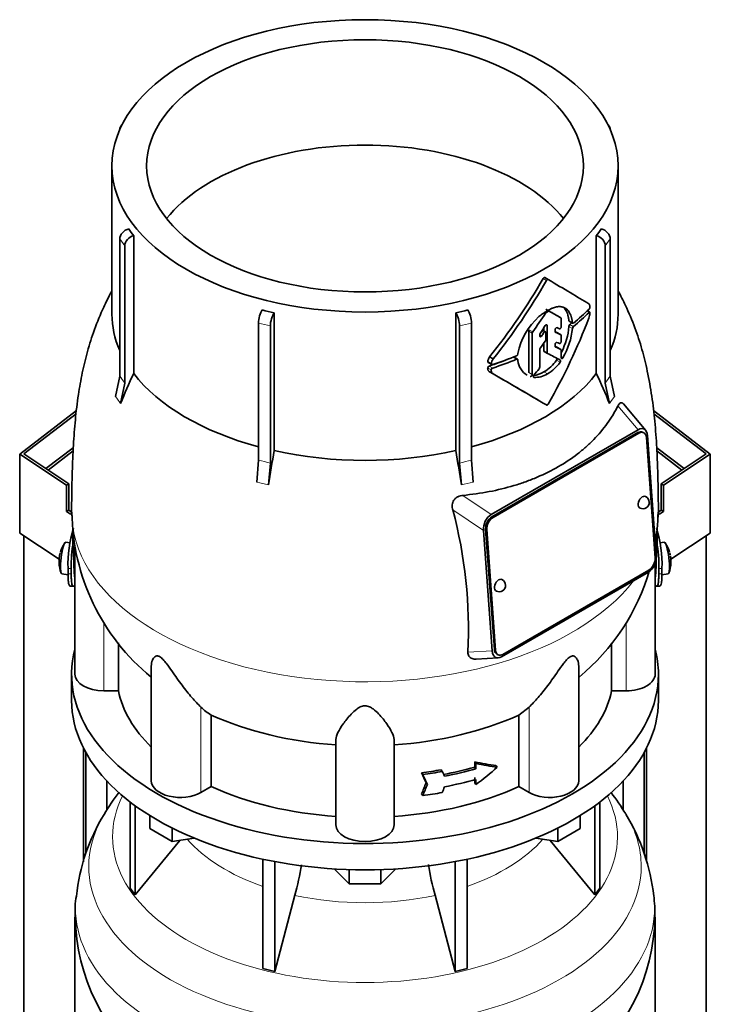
# Model space of a CAD drawing. Header units: millimetres. Extents: x 148 to 904, y -3609 to 2379.
# Tile 10 of 28: x 678 to 892, y -1438 to -1133. Entities that reach past the tile are written whole.
import ezdxf

# ---------------------------------------------------------------- set-up
doc = ezdxf.new("R2010")
doc.units = ezdxf.units.MM
for name, color, linetype in [('M5X8_UNI7687', 7, 'Continuous'), ('MID_134-17', 7, 'Continuous'), ('VSI134_DIFFUSORE', 7, 'Continuous'), ('VSI134_TERMINALE', 7, 'Continuous'), ('VSI134_TESTATA', 7, 'Continuous')]:
    doc.layers.add(name, color=color, linetype=linetype)

# ---------------------------------------------------------------- blocks, each defined once
blk = doc.blocks.new('SE4')
at = {"layer": 'M5X8_UNI7687', "color": 7, "linetype": 'Continuous', "lineweight": 35}
for p, q in [((693.73, -1295.12), (692.42, -1294.99)), ((878.05, -1294.99), (876.75, -1295.12)), ((691.22, -1304.78), (693.14, -1305.07)), ((877.33, -1305.07), (879.26, -1304.78))]:
    blk.add_line(p, q, dxfattribs=at)
for centre, radius, start, end in [((700.33, -1300.93), 10, 144.9873, 163.3043), ((870.14, -1300.93), 10, 16.6957, 35.0127), ((700.33, -1300.93), 10, 166.4722, 175.0433), ((870.14, -1300.93), 10, 11.8797, 13.5278), ((1246.24, -1244.38), 370.34, 188.5064, 188.6141), ((700.33, -1300.93), 10, 182.7249, 201.02), ((870.14, -1300.93), 10, 338.98, 357.2751)]:
    blk.add_arc(centre, radius, start, end, dxfattribs=at)
for centre, major_axis, ratio, start_param, end_param in [((691.82, -1299.89), (0.6, 4.89), 0.169759, 0.004788, 3.136805), ((878.65, -1299.89), (0.6, -4.89), 0.169759, 0.004788, 3.136805), ((698.81, -1298.94), (-7.36, -5.62), 0.747167, 5.690056, 5.839748), ((700.32, -1301.06), (9.94, -1.06), 0.589949, 3.115062, 3.229621), ((700.35, -1300.84), (9.78, -2.08), 0.810411, 3.076577, 3.120069), ((870.12, -1300.84), (-9.78, -2.08), 0.810411, 3.163117, 3.206609), ((870.15, -1301.06), (-9.94, -1.06), 0.589949, 3.053564, 3.168123), ((871.66, -1298.94), (7.36, -5.62), 0.747167, 0.443437, 0.593129)]:
    blk.add_ellipse(centre, major_axis=major_axis, ratio=ratio, start_param=start_param, end_param=end_param, dxfattribs=at)
at = {"layer": 'MID_134-17', "color": 7, "linetype": 'Continuous', "lineweight": 35}
for p, q in [((694.76, -1265.65), (686.28, -1272.15)), ((686.95, -1272.6), (694.72, -1266.64)), ((875.72, -1265.66), (884.2, -1272.15)), ((883.53, -1272.6), (875.77, -1266.65)), ((679.43, -1292.98), (679.43, -3318.23)), ((891.05, -3318.23), (891.05, -1292.98)), ((697.93, -1394.11), (697.93, -1358.83)), ((698.69, -1391.45), (698.69, -1360.24)), ((871.79, -1360.24), (871.79, -1391.68)), ((872.54, -1358.83), (872.54, -1393.9)), ((705.2, -1377.8), (705.2, -1369.01)), ((865.27, -1369.01), (865.27, -1377.98))]:
    blk.add_line(p, q, dxfattribs=at)
at = {"layer": 'VSI134_DIFFUSORE', "color": 7, "linetype": 'Continuous', "lineweight": 35}
for p, q in [((694.24, -1335.85), (694.24, -1344.01)), ((876.24, -1344.01), (876.24, -1335.85)), ((712.41, -1375.51), (712.41, -1402.19)), ((713.94, -1376.66), (713.94, -1404.32)), ((856.53, -1376.66), (856.53, -1404.32)), ((858.07, -1375.51), (858.07, -1402.19)), ((718.48, -1383.77), (718.48, -1379.72)), ((851.99, -1383.77), (851.99, -1379.72)), ((725.42, -1387.78), (718.48, -1383.77)), ((725.42, -1387.78), (725.42, -1383.61)), ((845.05, -1387.78), (845.05, -1383.61)), ((851.99, -1383.77), (845.05, -1387.78)), ((713.94, -1404.32), (727.8, -1387.41)), ((732.25, -1386.72), (725.42, -1387.78)), ((845.05, -1387.78), (838.23, -1386.72)), ((842.67, -1387.41), (856.53, -1404.32)), ((753.54, -1393.26), (753.54, -1427.19)), ((757.24, -1394), (757.24, -1428.07)), ((813.24, -1394), (813.24, -1428.07)), ((816.93, -1393.26), (816.93, -1427.19)), ((780.33, -1400.91), (775.68, -1396.26)), ((780.33, -1400.91), (780.33, -1396.47)), ((794.8, -1396.26), (790.15, -1400.91)), ((790.15, -1400.91), (790.15, -1396.47)), ((790.15, -1400.91), (780.33, -1400.91)), ((712.41, -1402.19), (713.94, -1404.32)), ((856.53, -1404.32), (858.07, -1402.19)), ((757.24, -1428.07), (763.51, -1404.45)), ((806.96, -1404.45), (813.24, -1428.07)), ((695.24, -1411.18), (695.24, -1454.24)), ((875.24, -1454.24), (875.24, -1411.18)), ((753.54, -1427.19), (757.24, -1428.07)), ((813.24, -1428.07), (816.93, -1427.19))]:
    blk.add_line(p, q, dxfattribs=at)
for centre, radius, start, end in [((762.27, -1413.45), 67.21, 142.3973, 149.5669), ((806.64, -1414.78), 69.27, 30.8934, 37.5704), ((754.43, -1410.56), 58.99, 148.1366, 174.2911), ((813.98, -1411.29), 61.16, 6.2043, 31.573), ((673.67, -1380.14), 93.08, 344.857, 350.8326), ((895.49, -1380.35), 91.75, 189.1526, 195.2315), ((720.92, -1409.34), 25.62, 169.5024, 184.1466), ((808.82, -1411.33), 66.35, 0.1222, 5.8811), ((756.15, -1410.24), 60.79, 180.8965, 232.1853), ((814.24, -1410.11), 60.93, 307.7502, 358.9785)]:
    blk.add_arc(centre, radius, start, end, dxfattribs=at)
for centre, major_axis, start_param, end_param in [((785.24, -1335.85), (91, 0), 2.993207, 6.283185), ((785.24, -1335.85), (91, 0), 0, 0.148386), ((785.24, -1344.01), (-91, 0), 0, 3.141593)]:
    blk.add_ellipse(centre, major_axis=major_axis, ratio=0.57735, start_param=start_param, end_param=end_param, dxfattribs=at)
at = {"layer": 'VSI134_DIFFUSORE', "color": 4, "linetype": 'Continuous', "lineweight": 9}
for centre, major_axis, start_param, end_param in [((785.24, -1386.27), (-78.3, 0), 0, 3.425204), ((785.24, -1386.27), (-78.3, 0), 5.999574, 6.283185), ((785.24, -1395.46), (85.67, 0), 2.811924, 6.283185), ((785.24, -1395.46), (85.67, 0), 0, 0.331859), ((785.24, -1371.16), (-61.63, 0), 0.463231, 1.030574), ((785.24, -1371.16), (61.63, 0), 5.252612, 5.819954), ((785.24, -1408.22), (-89.83, 0), 0, 3.20939), ((785.24, -1408.22), (-89.83, 0), 6.215499, 6.283185), ((785.24, -1371.16), (-61.63, 0), 1.210556, 1.931037)]:
    blk.add_ellipse(centre, major_axis=major_axis, ratio=0.57735, start_param=start_param, end_param=end_param, dxfattribs=at)
at = {"layer": 'VSI134_TERMINALE', "color": 7, "linetype": 'Continuous', "lineweight": 35}
for p, q in [((678.14, -1267.63), (695.76, -1254.13)), ((874.72, -1254.13), (892.33, -1267.63)), ((695.63, -1255.19), (679.43, -1267.6)), ((891.05, -1267.6), (874.84, -1255.19)), ((692.67, -1277.28), (678.14, -1267.63)), ((678.14, -1292.12), (678.14, -1267.63)), ((679.43, -1267.6), (693.38, -1276.87)), ((877.1, -1276.87), (891.05, -1267.6)), ((892.33, -1267.63), (877.81, -1277.28)), ((892.33, -1292.12), (892.33, -1267.63)), ((692.67, -1277.28), (693.38, -1276.87)), ((692.67, -1277.28), (692.67, -1285.44)), ((693.38, -1276.87), (693.38, -1285.03)), ((877.1, -1276.87), (877.1, -1285.03)), ((877.1, -1276.87), (877.81, -1277.28)), ((877.81, -1277.28), (877.81, -1285.44)), ((692.67, -1285.44), (693.38, -1285.03)), ((694.24, -1285.61), (693.38, -1285.03)), ((876.23, -1285.61), (877.1, -1285.03)), ((877.1, -1285.03), (877.81, -1285.44)), ((693.94, -1286.29), (692.67, -1285.44)), ((876.53, -1286.29), (877.81, -1285.44)), ((690.36, -1300.24), (678.14, -1292.12)), ((892.33, -1292.12), (880.11, -1300.24)), ((693.14, -1304.72), (693.14, -1303.08)), ((694.13, -1304.8), (694.13, -1303.16)), ((876.35, -1304.8), (876.35, -1303.16)), ((877.34, -1304.72), (877.34, -1303.08)), ((693.74, -1308.55), (694.73, -1308.63)), ((875.74, -1308.63), (876.73, -1308.55))]:
    blk.add_line(p, q, dxfattribs=at)
at = {"layer": 'VSI134_TERMINALE', "color": 4, "linetype": 'Continuous', "lineweight": 9}
for p, q in [((693.14, -1303.08), (694.13, -1303.16)), ((876.35, -1303.16), (877.34, -1303.08)), ((694.13, -1304.8), (693.14, -1304.72)), ((877.34, -1304.72), (876.35, -1304.8))]:
    blk.add_line(p, q, dxfattribs=at)
at = {"layer": 'VSI134_TERMINALE', "color": 7, "linetype": 'Continuous', "lineweight": 35}
for centre, radius, start, end in [((730.18, -1301.74), 37.07, 162.5529, 182.0785), ((838.73, -1301.95), 38.63, 358.3189, 17.0497), ((732.56, -1302.02), 38.45, 169.3374, 181.7029), ((839.47, -1301.81), 36.9, 357.8966, 10.8333)]:
    blk.add_arc(centre, radius, start, end, dxfattribs=at)
for points, knots in [([(693.74, -1308.55), (693.66, -1308.54), (693.6, -1308.5), (693.47, -1308.31), (693.41, -1308.15), (693.34, -1307.83), (693.31, -1307.71), (693.27, -1307.45), (693.23, -1307.16), (693.2, -1306.82), (693.18, -1306.46), (693.17, -1306.26), (693.15, -1305.65), (693.14, -1305.2), (693.14, -1304.72)], [0.3962895, 0.3962895, 0.3962895, 0.3962895, 0.5, 0.5, 0.625, 0.625, 0.6875, 0.6875, 0.75, 0.8125, 0.8125, 0.875, 0.875, 1, 1, 1, 1]), ([(694.13, -1304.8), (694.13, -1305.28), (694.14, -1305.73), (694.16, -1306.33), (694.17, -1306.53), (694.19, -1306.89), (694.21, -1307.06), (694.26, -1307.54), (694.3, -1307.8), (694.4, -1308.23), (694.46, -1308.39), (694.6, -1308.59), (694.68, -1308.64), (694.81, -1308.62), (694.86, -1308.6), (694.96, -1308.53), (695.06, -1308.44), (695.17, -1308.29), (695.22, -1308.21)], [0, 0, 0, 0, 0.125, 0.125, 0.1875, 0.1875, 0.25, 0.25, 0.375, 0.375, 0.5, 0.5, 0.625, 0.625, 0.6875, 0.6875, 0.75, 0.8096651, 0.8096651, 0.8096651, 0.8096651]), ([(875.25, -1308.2), (875.3, -1308.29), (875.36, -1308.36), (875.52, -1308.55), (875.62, -1308.62), (875.79, -1308.64), (875.87, -1308.59), (876.01, -1308.39), (876.07, -1308.23), (876.15, -1307.91), (876.17, -1307.79), (876.21, -1307.53), (876.25, -1307.24), (876.28, -1306.9), (876.3, -1306.54), (876.32, -1306.34), (876.34, -1305.73), (876.35, -1305.28), (876.35, -1304.8)], [0.189779, 0.189779, 0.189779, 0.189779, 0.25, 0.25, 0.375, 0.375, 0.5, 0.5, 0.625, 0.625, 0.6875, 0.6875, 0.75, 0.8125, 0.8125, 0.875, 0.875, 1, 1, 1, 1]), ([(877.34, -1304.72), (877.34, -1305.2), (877.33, -1305.65), (877.31, -1306.25), (877.3, -1306.45), (877.27, -1306.81), (877.26, -1306.98), (877.21, -1307.46), (877.17, -1307.72), (877.06, -1308.15), (877, -1308.31), (876.88, -1308.5), (876.81, -1308.54), (876.74, -1308.55)], [0, 0, 0, 0, 0.125, 0.125, 0.1875, 0.1875, 0.25, 0.25, 0.375, 0.375, 0.5, 0.5, 0.6059848, 0.6059848, 0.6059848, 0.6059848])]:
    blk.add_open_spline(points, degree=3, knots=knots, dxfattribs=at)
at = {"layer": 'VSI134_TESTATA', "color": 7, "linetype": 'Continuous', "lineweight": 35}
for p, q in [((710.12, -1165.1), (709.51, -1165.95)), ((860.97, -1165.95), (860.36, -1165.1)), ((709.18, -1167.04), (709.18, -1167.05)), ((861.3, -1167.05), (861.3, -1167.04)), ((706.74, -1178.26), (706.74, -1224.27)), ((863.74, -1224.27), (863.74, -1178.26)), ((709.18, -1243.47), (709.18, -1200.92)), ((713.5, -1199.93), (713.5, -1242.67)), ((856.97, -1242.67), (856.97, -1199.93)), ((861.3, -1200.92), (861.3, -1243.47)), ((710.71, -1203.05), (710.71, -1245.6)), ((859.77, -1245.6), (859.77, -1203.05)), ((842.06, -1213.52), (841, -1212.91)), ((757.05, -1223.83), (757.05, -1266.57)), ((813.42, -1266.57), (813.42, -1223.83)), ((854.93, -1223.64), (854.19, -1223.21)), ((752.2, -1269.56), (752.2, -1227.01)), ((818.27, -1227.01), (818.27, -1269.56)), ((846.01, -1225.38), (844.94, -1224.77)), ((846.1, -1228.1), (846.1, -1225.61)), ((848.57, -1226.45), (849.64, -1227.07)), ((755.9, -1227.89), (755.9, -1270.44)), ((814.58, -1270.44), (814.58, -1227.89)), ((836.04, -1229.49), (836.04, -1242.35)), ((837.1, -1242.96), (837.1, -1230.1)), ((841.21, -1229.74), (840.24, -1229.18)), ((840.66, -1228.53), (840.66, -1229.43)), ((841.31, -1232.08), (841.31, -1229.97)), ((841.72, -1236.2), (841.72, -1227.79)), ((844.21, -1229.68), (844.21, -1229.1)), ((846.01, -1230.62), (844.94, -1230.01)), ((839.41, -1231.02), (839.41, -1230.6)), ((840.66, -1233.22), (840.66, -1235.58)), ((846.1, -1232.66), (846.1, -1230.85)), ((832.68, -1236.41), (832.67, -1236.59)), ((839.41, -1240.74), (839.41, -1235.2)), ((840.77, -1235.81), (841.83, -1236.42)), ((844.21, -1234.21), (844.21, -1233.64)), ((846.01, -1235.2), (844.94, -1234.58)), ((846.1, -1237.8), (846.1, -1235.42)), ((823.45, -1239.25), (824.55, -1239.89)), ((823.88, -1237.52), (824.98, -1238.15)), ((832.55, -1238.2), (831.48, -1237.58)), ((832.67, -1238.41), (832.68, -1238.59)), ((823.9, -1242.13), (825, -1242.76)), ((707.88, -1249.8), (709.18, -1243.47)), ((710.71, -1245.6), (709.41, -1251.94)), ((861.07, -1251.94), (859.77, -1245.6)), ((861.3, -1243.47), (862.6, -1249.8)), ((872.29, -1260.29), (865.39, -1252.08)), ((824.41, -1286.35), (869.92, -1260.08)), ((871.68, -1261), (871.33, -1260.83)), ((869.85, -1260.99), (824.6, -1287.12)), ((870.2, -1261.16), (824.95, -1287.29)), ((875.22, -1299.84), (872.51, -1262.48)), ((872.87, -1261.92), (875.58, -1299.27)), ((751.66, -1276.33), (752.2, -1269.56)), ((818.27, -1269.56), (818.81, -1276.33)), ((755.9, -1270.44), (755.36, -1277.22)), ((815.12, -1277.22), (814.58, -1270.44)), ((824.67, -1328.66), (821.95, -1291.31)), ((822.66, -1290.89), (825.37, -1328.25)), ((823.01, -1291.06), (825.72, -1328.41)), ((695.24, -1296.51), (695.24, -1335.85)), ((828.03, -1329.74), (873.29, -1303.61)), ((875.24, -1335.85), (875.24, -1301.51)), ((873.12, -1304.23), (827.61, -1330.5)), ((708.77, -1341.04), (708.77, -1326.18)), ((861.71, -1326.22), (861.71, -1341.04)), ((819.71, -1331.23), (826.54, -1330.85)), ((826.2, -1329.73), (826.56, -1329.9)), ((718.96, -1333.45), (718.96, -1368.91)), ((851.51, -1368.91), (851.51, -1333.48)), ((708.77, -1341.04), (704.24, -1341.04)), ((866.24, -1341.04), (861.71, -1341.04)), ((836.15, -1346.08), (832.95, -1348.54)), ((737.53, -1370.74), (737.53, -1348.54)), ((832.95, -1348.54), (832.95, -1370.74)), ((776.24, -1382.61), (776.24, -1356.1)), ((794.24, -1382.61), (794.24, -1356.1)), ((819.26, -1364.7), (819.26, -1363.07)), ((819.26, -1363.07), (819.65, -1363.61)), ((819.26, -1364.7), (819.65, -1365.24)), ((819.65, -1363.61), (819.65, -1365.24)), ((825.86, -1364.22), (826.25, -1364.76)), ((802.77, -1366.48), (803.15, -1367.02)), ((808.83, -1365.51), (809.22, -1366.04)), ((737.53, -1370.74), (734.33, -1372.59)), ((804.2, -1369.54), (804.58, -1370.08)), ((819.26, -1369.6), (819.26, -1367.97)), ((819.26, -1369.6), (819.65, -1370.14)), ((819.65, -1368.5), (819.65, -1370.14)), ((836.15, -1372.59), (832.95, -1370.74)), ((802.77, -1373.01), (803.15, -1373.55))]:
    blk.add_line(p, q, dxfattribs=at)
at = {"layer": 'VSI134_TESTATA', "color": 4, "linetype": 'Continuous', "lineweight": 9}
for p, q in [((710.71, -1203.05), (709.18, -1200.92)), ((861.3, -1200.92), (859.77, -1203.05)), ((841.55, -1213.81), (840.49, -1213.2)), ((854.74, -1223.7), (854.08, -1223.32)), ((755.9, -1227.89), (752.2, -1227.01)), ((818.27, -1227.01), (814.58, -1227.89)), ((846.01, -1225.38), (844.94, -1224.77)), ((849.55, -1226.9), (848.48, -1226.28)), ((837.1, -1230.1), (836.04, -1229.49)), ((837.24, -1229.72), (836.18, -1229.11)), ((840.73, -1229.97), (839.99, -1229.55)), ((841.37, -1227.58), (841.72, -1227.79)), ((845.99, -1230.61), (844.93, -1230)), ((849.55, -1228.65), (848.48, -1228.03)), ((849.85, -1228.06), (848.78, -1227.44)), ((839.41, -1230.68), (840, -1231.02)), ((841.72, -1236.2), (840.66, -1235.58)), ((845.99, -1235.19), (844.93, -1234.58)), ((824.42, -1239.6), (823.32, -1238.96)), ((832.26, -1238.2), (831.2, -1237.59)), ((844.66, -1238.55), (845.72, -1239.16)), ((846.1, -1237.46), (846.63, -1237.76)), ((824.38, -1241.53), (823.28, -1240.89)), ((824.84, -1240.96), (823.73, -1240.33)), ((836.04, -1242.35), (837.1, -1242.96)), ((840.75, -1242.13), (841.81, -1242.74)), ((837.52, -1243.79), (837.64, -1243.86)), ((708.26, -1250.29), (707.88, -1249.8)), ((708.26, -1250.29), (709.41, -1251.94)), ((861.45, -1251.37), (861.07, -1251.94)), ((861.45, -1251.37), (862.6, -1249.8)), ((863.69, -1252.67), (869.92, -1260.08)), ((870.2, -1261.16), (869.85, -1260.99)), ((752.58, -1276.51), (751.66, -1276.33)), ((752.58, -1276.51), (755.36, -1277.22)), ((816.03, -1276.96), (815.12, -1277.22)), ((816.03, -1276.96), (818.81, -1276.33)), ((824.41, -1286.35), (815.6, -1280.43)), ((821.95, -1291.31), (812.47, -1284.94)), ((824.95, -1287.29), (824.6, -1287.12)), ((823.01, -1291.06), (822.66, -1290.89)), ((695.17, -1305.71), (695.24, -1305.72)), ((875.24, -1305.72), (875.3, -1305.71)), ((704.24, -1341.04), (704.24, -1319.77)), ((866.24, -1341.04), (866.24, -1319.82)), ((817.15, -1329.08), (824.67, -1328.66)), ((825.72, -1328.41), (825.37, -1328.25)), ((734.33, -1372.59), (734.33, -1346.08)), ((836.15, -1372.59), (836.15, -1346.08))]:
    blk.add_line(p, q, dxfattribs=at)
at = {"layer": 'VSI134_TESTATA', "color": 7, "linetype": 'Continuous', "lineweight": 35}
for centre, radius, start, end in [((744.13, -1176.34), 38.66, 213.7109, 217.6034), ((826.35, -1176.34), 38.66, 322.3966, 326.2891), ((674.04, -1117.33), 192.09, 321.2685, 330.0618), ((671.88, -1116.11), 195.79, 321.4403, 330.0659), ((854.55, -1221.18), 0.189, 48.4238, 58.9517), ((782.62, -1108.76), 117.87, 255.627, 257.474), ((787.86, -1108.76), 117.87, 282.526, 284.373), ((841.86, -1224.3), 0.701, 121.3426, 147.4783), ((842.25, -1223.55), 0.25, 66.4547, 125.8549), ((849.15, -1223.49), 5.86, 340.0202, 355.9303), ((853.94, -1221.97), 1.05, 319.4362, 2.2381), ((852.66, -1240.25), 20.34, 131.4374, 169.1268), ((836.72, -1229.52), 0.683, 142.6702, 177.4199), ((837.78, -1230.13), 0.685, 142.728, 177.4247), ((840.12, -1230.63), 0.71, 144.7473, 177.5843), ((826.67, -1226.07), 21.91, 333.0686, 354.8481), ((827.79, -1226.68), 21.85, 329.5363, 354.8235), ((849.41, -1228.13), 0.93, 132.5622, 174.2913), ((850.48, -1228.75), 0.927, 132.3786, 174.2656), ((840.57, -1232.05), 0.742, 324.5379, 357.5626), ((840.13, -1235.23), 0.719, 143.3889, 177.4377), ((826.05, -1239.19), 2.74, 142.4032, 175.1746), ((827.19, -1239.83), 2.77, 142.6885, 175.0994), ((831.97, -1236.51), 0.701, 294.3064, 353.4391), ((838.4, -1238.18), 5.74, 184.0787, 240.0861), ((834.42, -1231.28), 12.56, 300.2581, 324.6507), ((835.47, -1231.88), 12.58, 300.2436, 324.5986), ((823.93, -1240.95), 0.65, 107.3621, 174.8958), ((825.03, -1241.59), 0.652, 107.6582, 174.966), ((-298.35, -3186.37), 2244.89, 59.51557, 59.98786), ((836.95, -1236.28), 6.98, 274.5485, 302.9777), ((838.68, -1240.7), 0.729, 320.6246, 357.2202), ((910.89, -1335.46), 218.11, 154.8225, 157.4837), ((-298.87, -3189.7), 2248.03, 59.51593, 60.00441), ((838.02, -1236.95), 6.92, 266.8484, 303.1454), ((659.59, -1335.46), 218.11, 22.5163, 25.1775), ((1383.57, -1371.82), 635.3, 170.4635, 171.43609), ((186.9, -1371.82), 635.3, 8.56391, 9.5365), ((871.39, -1282.59), 2, 0, 64.5303), ((672.42, -1322.09), 144.9, 357.233, 14.8561), ((871.39, -1282.59), 2, 244.5303, 0), ((761.52, -1284.87), 67.2, 180.6698, 230.6116), ((809.25, -1285.02), 66.87, 350.4474, 359.4233), ((809.25, -1285.02), 66.87, 309.3133, 343.8715), ((826.84, -1308.31), 2, 0, 64.5303), ((826.84, -1308.31), 2, 244.5303, 0), ((745.98, -1334.26), 16.6, 225.4083, 239.3884)]:
    blk.add_arc(centre, radius, start, end, dxfattribs=at)
at = {"layer": 'VSI134_TESTATA', "color": 4, "linetype": 'Continuous', "lineweight": 9}
for centre, radius, start, end in [((680.4, -1265.73), 36.39, 33.5892, 37.725), ((890.08, -1265.73), 36.39, 142.275, 146.4108), ((743.43, -1314.4), 45.69, 74.1676, 78.9335), ((827.04, -1314.4), 45.69, 101.0665, 105.8324)]:
    blk.add_arc(centre, radius, start, end, dxfattribs=at)
at = {"layer": 'VSI134_TESTATA', "color": 7, "linetype": 'Continuous', "lineweight": 35}
for major_axis in [(78.5, 0), (67.74, 0)]:
    blk.add_ellipse((785.24, -1178.26), major_axis=major_axis, ratio=0.57735, dxfattribs=at)
for centre, major_axis, ratio, start_param, end_param in [((711.95, -1167.7), (2.44, -1.75), 0.754344, 2.912261, 3.637652), ((858.53, -1167.7), (-2.44, -1.75), 0.754344, 2.645534, 3.370925), ((785.24, -1210.92), (67.74, 0), 0.57735, 0.430765, 2.710827), ((711.95, -1200.26), (-2.44, -1.75), 0.754344, 4.207836, 5.787126), ((858.53, -1200.26), (-2.44, 1.75), 0.754344, 3.637652, 5.216942), ((713.48, -1202.39), (2.44, 1.75), 0.754344, 1.066243, 2.645534), ((857, -1202.39), (2.44, -1.75), 0.754344, 0.496059, 2.075349), ((785.24, -1180.71), (80, -46.83), 0.005973, 0.523921, 0.784455), ((785.24, -1224.27), (78.5, 0), 0.57735, 3.141593, 3.391494), ((753.35, -1225.41), (-0.7, -2.92), 0.31246, 3.786362, 5.365653), ((757.04, -1226.29), (0.7, 2.92), 0.31246, 0.64477, 2.22406), ((813.43, -1226.29), (0.7, -2.92), 0.31246, 0.917533, 2.496823), ((817.13, -1225.41), (-0.7, 2.92), 0.31246, 4.059125, 5.638416), ((785.24, -1190.44), (-59.79, -84.34), 0.630164, 1.551795, 1.620079), ((785.24, -1190.35), (78.5, -44.84), 0.004672, -0.772853, -0.703933), ((785.24, -1190.86), (80, 0), 0.57735, -0.790935, -0.780102), ((785.24, -1190.35), (80, -45.69), 0.004672, -0.773039, -0.705414), ((785.24, -1199.79), (80, 0), 0.57735, -0.630598, -0.518021), ((785.24, -1200.82), (80, -0.05), 0.576906, -0.63021, -0.517581), ((785.24, -1224.27), (-78.5, 0), 0.57735, 2.891692, 3.141593), ((785.24, -1219.9), (56.38, 99), 0.573353, 4.713426, 4.974273), ((785.24, -1200.82), (78.5, -0.05), 0.576906, -0.627228, -0.607942), ((744.44, -1170.56), (84.79, 108.49), 0.813815, 4.796406, 4.817449), ((749.81, -1175.28), (86.01, 97.61), 0.811036, -1.433588, -1.423742), ((743.12, -1171.86), (122.16, -64.34), 0.054855, -0.567828, -0.557381), ((742.31, -1171.38), (124.51, -65.57), 0.054855, -0.582253, -0.558494), ((742.36, -1169.75), (124.46, -65.52), 0.055137, -0.576041, -0.56471), ((750.64, -1178.91), (86.16, 95.92), 0.810489, -1.432045, -1.409969), ((740.89, -1173.4), (125.98, -67.1), 0.048322, -0.576058, -0.564869), ((785.24, -1203.75), (79.99, -43.94), 0.021828, -0.772923, -0.700364), ((741.33, -1175.3), (124.01, -66.26), 0.046433, -0.567944, -0.557578), ((740.48, -1174.81), (126.4, -67.54), 0.046433, -0.582298, -0.558682), ((785.24, -1200.83), (78.5, 0), 0.57735, -1.058237, -0.967486), ((785.24, -1200.83), (80, 0), 0.57735, -1.052994, -0.942461), ((785.24, -1199.78), (80, 0), 0.57735, -1.05245, -0.942461), ((760.39, -1190.83), (87.22, 75.16), 0.800393, -1.357861, -1.335212), ((785.24, -1224.27), (-78.5, 0), 0.57735, 0.41818, 1.136418), ((785.24, -1224.27), (78.5, 0), 0.57735, 5.146767, 5.865006), ((870.04, -1263.54), (-1.29, -2.71), 0.625473, 3.141593, 3.879379), ((870.01, -1263.79), (-1.7, -3.94), 0.585917, 2.297572, 3.808941), ((870.39, -1263.71), (-1.29, -2.71), 0.625473, 2.308583, 3.879379), ((785.24, -1224.27), (-78.5, 0), 0.57735, 1.203578, 1.938015), ((871.39, -1282.59), (0.86, 1.81), 0.625473, 0, 3.141593), ((824.84, -1289.87), (-1.52, -3.76), 0.658311, 3.841252, 5.352621), ((824.78, -1289.67), (1.29, 2.71), 0.625473, 0.737787, 2.308583), ((825.13, -1289.83), (1.29, 2.71), 0.625473, 0.737787, 2.308583), ((785.24, -1331.49), (-27.25, 225.93), 0.384309, 1.346426, 1.410262), ((785.24, -1331.49), (27.25, 225.93), 0.384309, -1.410262, -1.350401), ((872.69, -1300.71), (1.52, 3.76), 0.658311, 3.841252, 5.35262), ((873.1, -1301.06), (-1.29, -2.71), 0.625473, 0.737787, 2.308583), ((826.84, -1308.31), (0.86, 1.81), 0.625473, 0, 3.141593), ((827.52, -1326.79), (1.7, 3.94), 0.585917, 2.297573, 3.808941), ((827.49, -1327.02), (1.29, 2.71), 0.625473, 2.308583, 3.141593), ((827.85, -1327.19), (1.29, 2.71), 0.625473, 2.308583, 3.879379), ((704.24, -1335.85), (9, 0), 0.57735, 3.141593, 4.712389), ((866.24, -1335.85), (-9, 0), 0.57735, 1.570796, 3.141593), ((785.24, -1335.85), (-77, 0), 0.57735, 0.117151, 0.534109), ((785.24, -1335.85), (77, 0), 0.57735, 5.749077, 6.166034), ((785.24, -1313.65), (-77, 0), 0.57735, 0.902549, 1.453645), ((785.24, -1313.65), (77, 0), 0.57735, 4.82954, 5.380636), ((785.24, -1324.82), (77, 0), 0.57735, -1.249874, -1.113116), ((785.24, -1321.01), (76.01, -35.64), 0.345529, -0.95251, -0.854431), ((785.24, -1321.01), (77, -36.1), 0.345529, -0.953344, -0.85654), ((785.24, -1323.19), (77, 0), 0.57735, -1.341157, -1.259355), ((570.38, -1051.57), (312, -556.34), 0.096151, 0.909542, 0.916225), ((785.24, -1323.19), (78, 0), 0.57735, -1.339048, -1.258311), ((567.4, -1047.42), (316.31, -564.02), 0.096151, 0.908896, 0.915487), ((561.84, -1025.8), (323.67, -577.15), 0.09615, 0.884303, 0.887521), ((785.24, -1324.82), (78, 0), 0.57735, -1.248952, -1.113951), ((785.24, -1331.9), (72.18, 51.03), 0.579238, 4.780548, 4.877352), ((727.96, -1368.91), (9, 0), 0.57735, 3.141593, 5.497787), ((785.24, -1335.85), (-77, 0), 0.57735, 0.902549, 1.453645), ((785.24, -1335.85), (77, 0), 0.57735, 4.82954, 5.380636), ((570.38, -1003.12), (-52.46, -635.69), 0.491081, 0.99085, 0.997533), ((567.4, -998.94), (-53.18, -644.47), 0.491081, 0.991587, 0.998179), ((561.8, -1004.38), (-54.41, -659.53), 0.49109, 1.019542, 1.02276), ((785.24, -1328.09), (78, 0), 0.57735, -1.248952, -1.113951), ((842.51, -1368.91), (-9, 0), 0.57735, 0.785398, 3.141593), ((785.24, -1329.72), (78, 0), 0.57735, -1.339048, -1.258311), ((785.24, -1382.61), (9, 0), 0.57735, 3.141593, 6.283185)]:
    blk.add_ellipse(centre, major_axis=major_axis, ratio=ratio, start_param=start_param, end_param=end_param, dxfattribs=at)
at = {"layer": 'VSI134_TESTATA', "color": 4, "linetype": 'Continuous', "lineweight": 9}
for start_param, end_param in [(0.000252, 2.726381), (2.988518, 3.140873)]:
    blk.add_ellipse((785.24, -1285.7), major_axis=(-91, 0), ratio=0.57735, start_param=start_param, end_param=end_param, dxfattribs=at)
at = {"layer": 'VSI134_TESTATA', "color": 7, "linetype": 'Continuous', "lineweight": 35}
for points, knots in [([(840.49, -1213.2), (840.56, -1213.08), (840.65, -1212.99), (840.84, -1212.88), (840.93, -1212.87), (841, -1212.91)], [0, 0, 0, 0, 0.5, 0.5, 1, 1, 1, 1]), ([(842.06, -1213.52), (841.99, -1213.48), (841.9, -1213.49), (841.71, -1213.6), (841.62, -1213.7), (841.55, -1213.81)], [0, 0, 0, 0, 0.5, 0.5, 1, 1, 1, 1]), ([(706.73, -1217.01), (706.59, -1217.27), (705.72, -1218.92), (703.76, -1222.87), (701.27, -1228.86), (699.1, -1235.72), (697.48, -1242.49), (696.23, -1249.6), (695.33, -1257.12), (694.74, -1265.03), (694.42, -1272.86), (694.32, -1278.89), (694.24, -1283.34), (694.24, -1285.51), (694.24, -1286.45)], [0.1148224, 0.1148224, 0.1148224, 0.1148224, 0.1252893, 0.1814502, 0.2706369, 0.3540035, 0.4346432, 0.5171367, 0.6133872, 0.7122666, 0.81984, 0.9134617, 0.9679038, 1, 1, 1, 1]), ([(876.24, -1286.45), (876.23, -1284.79), (876.22, -1281.96), (876.13, -1277.7), (876.03, -1272.31), (875.75, -1265.41), (875.2, -1257.74), (874.27, -1249.75), (872.96, -1242.27), (871.21, -1235.12), (868.99, -1228.28), (866.43, -1222.25), (864.54, -1218.51), (863.76, -1217.04)], [0, 0, 0, 0, 0.057219, 0.1137125, 0.1831788, 0.2764811, 0.3807672, 0.4767292, 0.5719675, 0.6535348, 0.7370446, 0.8253611, 0.8846148, 0.8846148, 0.8846148, 0.8846148]), ([(854.67, -1221.04), (854.69, -1221.06), (854.72, -1221.09), (854.76, -1221.14), (854.8, -1221.21), (854.84, -1221.27), (854.87, -1221.35), (854.9, -1221.43), (854.92, -1221.52), (854.95, -1221.62), (854.97, -1221.72), (854.98, -1221.82), (854.99, -1221.9), (854.99, -1221.93)], [0, 0, 0, 0, 0.08878, 0.177923, 0.267524, 0.357639, 0.448281, 0.53943, 0.631034, 0.723011, 0.815254, 0.907634, 1, 1, 1, 1]), ([(846.16, -1221.97), (846.11, -1221.96), (846.01, -1221.94), (845.85, -1221.92), (845.7, -1221.91), (845.55, -1221.9), (845.39, -1221.91), (845.24, -1221.91), (845.08, -1221.93), (844.93, -1221.95), (844.77, -1221.98), (844.62, -1222.01), (844.47, -1222.04), (844.32, -1222.08), (844.17, -1222.12), (844.03, -1222.17), (843.89, -1222.22), (843.74, -1222.27), (843.6, -1222.32), (843.47, -1222.37), (843.22, -1222.47), (842.84, -1222.64), (842.34, -1222.89), (841.83, -1223.18), (841.31, -1223.49), (840.78, -1223.83), (840.25, -1224.19), (839.72, -1224.58), (839.37, -1224.86), (839.19, -1224.99)], [0, 0, 0, 0, 0.027225, 0.053963, 0.080229, 0.106036, 0.131393, 0.156305, 0.180776, 0.20481, 0.228406, 0.251563, 0.274281, 0.296556, 0.318385, 0.339764, 0.36069, 0.381158, 0.401163, 0.420702, 0.439769, 0.508178, 0.577363, 0.647201, 0.717542, 0.788205, 0.858988, 0.929667, 1, 1, 1, 1]), ([(849.55, -1226.9), (849.54, -1226.8), (849.52, -1226.6), (849.48, -1226.31), (849.44, -1226.03), (849.39, -1225.76), (849.33, -1225.48), (849.26, -1225.22), (849.13, -1224.78), (848.9, -1224.17), (848.53, -1223.51), (848.07, -1222.94), (847.62, -1222.56), (847.2, -1222.31), (846.87, -1222.17), (846.53, -1222.05), (846.28, -1222), (846.16, -1221.97)], [0, 0, 0, 0, 0.036046, 0.07226, 0.108651, 0.145226, 0.181995, 0.21897, 0.256164, 0.374824, 0.50166, 0.611779, 0.746751, 0.808863, 0.871706, 0.935274, 1, 1, 1, 1]), ([(846.79, -1222.15), (846.87, -1222.22), (847.11, -1222.45), (847.48, -1222.92), (847.85, -1223.6), (848.1, -1224.27), (848.25, -1224.85), (848.35, -1225.31), (848.43, -1225.78), (848.46, -1226.11), (848.48, -1226.28)], [0.3320997, 0.3320997, 0.3320997, 0.3320997, 0.389092, 0.5058891, 0.633698, 0.7533976, 0.8158474, 0.8777312, 0.9391014, 1, 1, 1, 1]), ([(855, -1223.91), (855.01, -1223.78), (854.98, -1223.68), (854.89, -1223.61), (854.82, -1223.63), (854.74, -1223.7)], [0, 0, 0, 0, 0.5, 0.5, 1, 1, 1, 1]), ([(849.55, -1226.9), (849.56, -1226.99), (849.6, -1227.05), (849.71, -1227.1), (849.78, -1227.08), (849.85, -1227.02)], [0, 0, 0, 0, 0.5, 0.5, 1, 1, 1, 1]), ([(841.31, -1229.97), (841.31, -1229.89), (841.29, -1229.83), (841.22, -1229.74), (841.17, -1229.71), (841.05, -1229.71), (840.98, -1229.74), (840.85, -1229.83), (840.78, -1229.9), (840.73, -1229.97)], [0, 0, 0, 0, 0.25, 0.25, 0.5, 0.5, 0.75, 0.75, 1, 1, 1, 1]), ([(841.14, -1227.81), (841.19, -1227.73), (841.25, -1227.66), (841.39, -1227.56), (841.46, -1227.54), (841.58, -1227.53), (841.63, -1227.55), (841.7, -1227.64), (841.72, -1227.71), (841.72, -1227.79)], [0, 0, 0, 0, 0.25, 0.25, 0.5, 0.5, 0.75, 0.75, 1, 1, 1, 1]), ([(844.21, -1229.1), (844.21, -1229.02), (844.23, -1228.93), (844.3, -1228.76), (844.35, -1228.67), (844.46, -1228.53), (844.53, -1228.48), (844.66, -1228.42), (844.72, -1228.42), (844.76, -1228.44)], [0, 0, 0, 0, 0.25, 0.25, 0.5, 0.5, 0.75, 0.75, 1, 1, 1, 1]), ([(845.56, -1228.77), (845.61, -1228.79), (845.67, -1228.79), (845.79, -1228.73), (845.86, -1228.67), (845.97, -1228.53), (846.02, -1228.45), (846.09, -1228.27), (846.1, -1228.18), (846.1, -1228.1)], [0, 0, 0, 0, 0.25, 0.25, 0.5, 0.5, 0.75, 0.75, 1, 1, 1, 1]), ([(840, -1231.02), (839.95, -1231.1), (839.88, -1231.16), (839.75, -1231.25), (839.68, -1231.28), (839.55, -1231.28), (839.5, -1231.25), (839.43, -1231.16), (839.41, -1231.1), (839.41, -1231.02)], [0, 0, 0, 0, 0.25, 0.25, 0.5, 0.5, 0.75, 0.75, 1, 1, 1, 1]), ([(844.21, -1233.64), (844.21, -1233.57), (844.23, -1233.48), (844.3, -1233.3), (844.35, -1233.22), (844.46, -1233.08), (844.53, -1233.02), (844.66, -1232.97), (844.72, -1232.96), (844.77, -1232.98)], [0, 0, 0, 0, 0.25, 0.25, 0.5, 0.5, 0.75, 0.75, 1, 1, 1, 1]), ([(845.56, -1233.33), (845.61, -1233.35), (845.66, -1233.35), (845.79, -1233.29), (845.85, -1233.23), (845.97, -1233.09), (846.02, -1233.01), (846.08, -1232.83), (846.1, -1232.74), (846.1, -1232.66)], [0, 0, 0, 0, 0.25, 0.25, 0.5, 0.5, 0.75, 0.75, 1, 1, 1, 1]), ([(823.45, -1239.25), (823.45, -1239.25), (823.44, -1239.25), (823.35, -1239.19), (823.31, -1239.08), (823.32, -1238.96)], [0.4706024, 0.4706024, 0.4706024, 0.4706024, 0.5, 0.5, 1, 1, 1, 1]), ([(831.19, -1237.58), (831.29, -1237.53), (831.39, -1237.53), (831.47, -1237.57), (831.47, -1237.57), (831.48, -1237.58)], [0, 0, 0, 0, 0.5, 0.5, 0.5191186, 0.5191186, 0.5191186, 0.5191186]), ([(832.67, -1238.41), (832.66, -1238.31), (832.62, -1238.23), (832.47, -1238.15), (832.37, -1238.15), (832.26, -1238.2)], [0, 0, 0, 0, 0.5, 0.5, 1, 1, 1, 1]), ([(844.66, -1238.55), (844.75, -1238.43), (844.81, -1238.27), (844.83, -1238.07), (844.82, -1238.01), (844.8, -1237.96)], [0, 0, 0, 0, 0.5, 0.5, 0.7486196, 0.7486196, 0.7486196, 0.7486196]), ([(845.78, -1238.48), (845.86, -1238.51), (845.89, -1238.62), (845.87, -1238.88), (845.81, -1239.04), (845.72, -1239.16)], [0, 0, 0, 0, 0.5, 0.5, 1, 1, 1, 1]), ([(846.63, -1237.76), (846.58, -1237.84), (846.52, -1237.91), (846.4, -1238.01), (846.34, -1238.04), (846.23, -1238.05), (846.18, -1238.03), (846.12, -1237.94), (846.1, -1237.88), (846.1, -1237.8)], [0, 0, 0, 0, 0.25, 0.25, 0.5, 0.5, 0.75, 0.75, 1, 1, 1, 1]), ([(823.28, -1240.89), (823.29, -1241.05), (823.29, -1241.31), (823.38, -1241.62), (823.51, -1241.83), (823.69, -1241.99), (823.82, -1242.08), (823.9, -1242.13)], [0, 0, 0, 0, 0.297831, 0.494663, 0.647573, 0.81148, 1, 1, 1, 1]), ([(825, -1242.76), (824.89, -1242.69), (824.7, -1242.56), (824.49, -1242.31), (824.4, -1241.96), (824.39, -1241.69), (824.38, -1241.53)], [0, 0, 0, 0, 0.268166, 0.496148, 0.696011, 1, 1, 1, 1]), ([(824.42, -1239.6), (824.41, -1239.72), (824.45, -1239.82), (824.62, -1239.94), (824.75, -1239.95), (824.87, -1239.91)], [0, 0, 0, 0, 0.5, 0.5, 1, 1, 1, 1]), ([(837.1, -1242.96), (837.1, -1243.04), (837.08, -1243.12), (837, -1243.29), (836.95, -1243.37), (836.82, -1243.5), (836.75, -1243.55), (836.6, -1243.6), (836.54, -1243.61), (836.48, -1243.59)], [0, 0, 0, 0, 0.25, 0.25, 0.5, 0.5, 0.75, 0.75, 1, 1, 1, 1]), ([(837.64, -1243.86), (837.53, -1243.85), (837.45, -1243.75), (837.45, -1243.48), (837.51, -1243.31), (837.62, -1243.18)], [0, 0, 0, 0, 0.5, 0.5, 1, 1, 1, 1]), ([(863.69, -1252.67), (863.78, -1252.49), (863.87, -1252.34), (864.07, -1252.06), (864.18, -1251.95), (864.41, -1251.77), (864.52, -1251.72), (864.77, -1251.68), (864.89, -1251.7), (865.08, -1251.79), (865.14, -1251.83), (865.26, -1251.93), (865.32, -1251.99), (865.38, -1252.06), (865.38, -1252.06), (865.38, -1252.06)], [0, 0, 0, 0, 0.125, 0.125, 0.25, 0.25, 0.375, 0.375, 0.5, 0.5, 0.5625, 0.5625, 0.625, 0.625, 0.6251488, 0.6251488, 0.6251488, 0.6251488]), ([(815.6, -1280.43), (818.4, -1280.17), (821.11, -1279.79), (826.38, -1278.78), (828.94, -1278.15), (832.67, -1277.03), (833.89, -1276.63), (835.7, -1275.97), (836.29, -1275.75), (837.48, -1275.28), (838.07, -1275.04), (840.96, -1273.81), (843.15, -1272.71), (847.29, -1270.33), (849.24, -1269.03), (851.98, -1266.93), (852.87, -1266.21), (854.57, -1264.71), (855.39, -1263.93), (857.73, -1261.54), (859.14, -1259.87), (861.64, -1256.39), (862.75, -1254.57), (863.69, -1252.67)], [0, 0, 0, 0, 0.125, 0.125, 0.25, 0.25, 0.3125, 0.3125, 0.34375, 0.34375, 0.375, 0.375, 0.5, 0.5, 0.625, 0.625, 0.6875, 0.6875, 0.75, 0.75, 0.875, 0.875, 1, 1, 1, 1]), ([(841.55, -1252.42), (841.62, -1252.45), (841.71, -1252.45), (841.9, -1252.34), (841.99, -1252.24), (842.06, -1252.12)], [0, 0, 0, 0, 0.5, 0.5, 1, 1, 1, 1]), ([(812.47, -1284.94), (812.4, -1284.69), (812.34, -1284.44), (812.28, -1283.93), (812.27, -1283.66), (812.32, -1283.13), (812.38, -1282.87), (812.56, -1282.36), (812.68, -1282.11), (812.92, -1281.78), (813.01, -1281.67), (813.2, -1281.47), (813.29, -1281.38), (813.5, -1281.2), (813.62, -1281.12), (813.85, -1280.97), (813.96, -1280.91), (814.32, -1280.73), (814.58, -1280.64), (815.09, -1280.5), (815.35, -1280.46), (815.6, -1280.43)], [0, 0, 0, 0, 0.125, 0.125, 0.25, 0.25, 0.375, 0.375, 0.5, 0.5, 0.5625, 0.5625, 0.625, 0.625, 0.6875, 0.6875, 0.75, 0.75, 0.875, 0.875, 1, 1, 1, 1]), ([(734.33, -1346.08), (733.47, -1345.24), (732.53, -1344.23), (730.55, -1341.95), (729.52, -1340.67), (727.45, -1337.92), (726.42, -1336.46), (724.78, -1334.11), (724.22, -1333.31), (723.31, -1332.12), (722.99, -1331.72), (722.29, -1330.98), (721.91, -1330.64), (721.19, -1330.25), (720.89, -1330.2), (720.4, -1330.28), (720.21, -1330.38), (719.72, -1330.77), (719.5, -1331.12), (719.07, -1332.09), (718.96, -1332.75), (718.96, -1333.42)], [0, 0, 0, 0, 0.125, 0.125, 0.25, 0.25, 0.375, 0.375, 0.4375, 0.4375, 0.46875, 0.46875, 0.5, 0.5, 0.53125, 0.53125, 0.5625, 0.5625, 0.625, 0.625, 0.7286685, 0.7286685, 0.7286685, 0.7286685]), ([(819.7, -1331.23), (819.5, -1331.25), (819.31, -1331.24), (818.88, -1331.2), (818.66, -1331.14), (818.25, -1330.99), (818.06, -1330.89), (817.73, -1330.63), (817.59, -1330.47), (817.36, -1330.13), (817.28, -1329.93), (817.17, -1329.52), (817.15, -1329.31), (817.15, -1329.08)], [0.271361, 0.271361, 0.271361, 0.271361, 0.375, 0.375, 0.5, 0.5, 0.625, 0.625, 0.75, 0.75, 0.875, 0.875, 1, 1, 1, 1]), ([(851.51, -1333.43), (851.52, -1332.75), (851.4, -1332.07), (850.95, -1331.08), (850.73, -1330.73), (850.22, -1330.36), (850.03, -1330.26), (849.52, -1330.21), (849.19, -1330.28), (848.46, -1330.72), (848.09, -1331.07), (847.4, -1331.82), (847.09, -1332.22), (846.19, -1333.41), (845.63, -1334.21), (844.01, -1336.52), (842.98, -1337.98), (840.91, -1340.73), (839.9, -1341.98), (837.95, -1344.23), (837, -1345.25), (836.15, -1346.08)], [0.269229, 0.269229, 0.269229, 0.269229, 0.375, 0.375, 0.4375, 0.4375, 0.46875, 0.46875, 0.5, 0.5, 0.53125, 0.53125, 0.5625, 0.5625, 0.625, 0.625, 0.75, 0.75, 0.875, 0.875, 1, 1, 1, 1]), ([(794.24, -1356.1), (794.24, -1355.47), (794, -1354.74), (793.21, -1353.12), (792.65, -1352.22), (791.27, -1350.3), (790.47, -1349.27), (788.95, -1347.68), (788.4, -1347.15), (787.4, -1346.41), (787.03, -1346.18), (786.18, -1345.81), (785.68, -1345.68), (784.66, -1345.7), (784.18, -1345.85), (783.35, -1346.24), (782.99, -1346.47), (782.01, -1347.21), (781.46, -1347.75), (779.97, -1349.31), (779.17, -1350.34), (777.8, -1352.26), (777.25, -1353.14), (776.47, -1354.74), (776.24, -1355.47), (776.24, -1356.1)], [0, 0, 0, 0, 0.125, 0.125, 0.25, 0.25, 0.375, 0.375, 0.4375, 0.4375, 0.46875, 0.46875, 0.5, 0.5, 0.53125, 0.53125, 0.5625, 0.5625, 0.625, 0.625, 0.75, 0.75, 0.875, 0.875, 1, 1, 1, 1])]:
    blk.add_open_spline(points, degree=3, knots=knots, dxfattribs=at)
for points in [[(846.1, -1225.61), (846.1, -1225.5), (846.07, -1225.42), (846.01, -1225.38)], [(848.57, -1226.45), (848.52, -1226.42), (848.49, -1226.36), (848.48, -1226.28)], [(844.32, -1229.91), (844.25, -1229.88), (844.21, -1229.79), (844.21, -1229.68)], [(844.93, -1230), (844.93, -1230), (844.94, -1230), (844.94, -1230.01)], [(846.1, -1230.85), (846.1, -1230.73), (846.06, -1230.64), (845.99, -1230.61)], [(840.77, -1235.82), (840.7, -1235.78), (840.66, -1235.69), (840.66, -1235.58)], [(841.72, -1236.2), (841.72, -1236.31), (841.76, -1236.39), (841.83, -1236.43)], [(844.32, -1234.45), (844.25, -1234.42), (844.21, -1234.33), (844.21, -1234.21)], [(846.1, -1235.42), (846.1, -1235.31), (846.06, -1235.22), (845.99, -1235.19)]]:
    blk.add_open_spline(points, degree=3, dxfattribs=at)

msp = doc.modelspace()

# ---------------------------------------------------------------- block references
msp.add_blockref('SE4', (0, 0))

doc.saveas('drawing.dxf')
